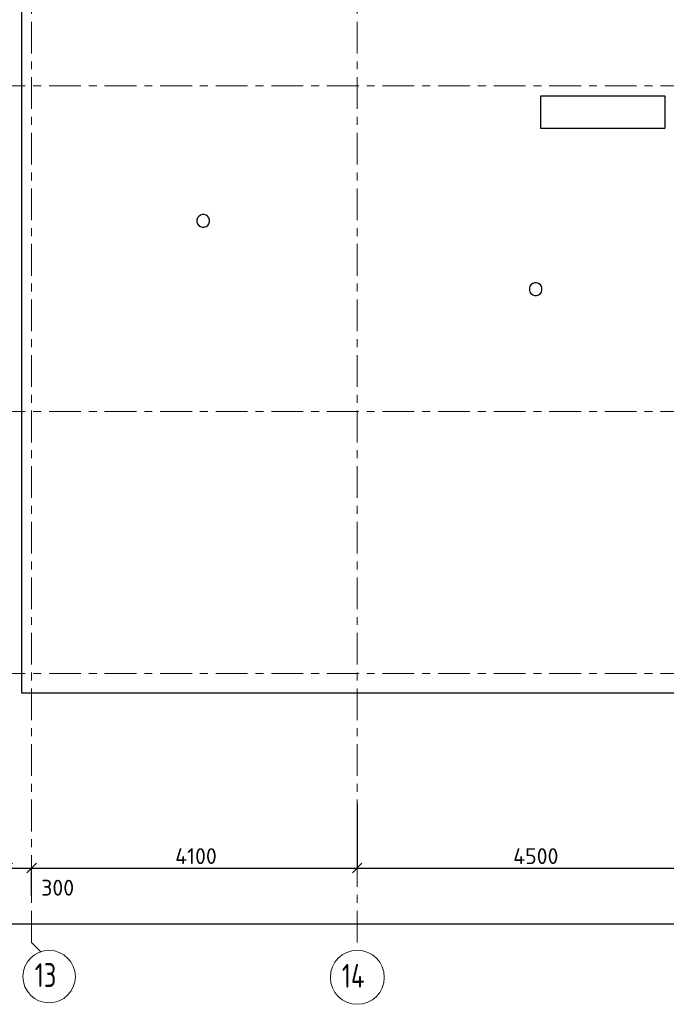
# Model space of a CAD drawing. Header units: metres. Extents: x -38 to 114, y -15 to 21.
# Tile 6 of 244: x 33 to 41, y -4 to 8. Entities that reach past the tile are written whole.
import ezdxf

# ---------------------------------------------------------------- set-up
doc = ezdxf.new("R2010")
doc.units = ezdxf.units.M
doc.header["$PDMODE"] = 65
doc.linetypes.add('______11', pattern=[0.5, 0.4, -0.05, 0, -0.05])
doc.linetypes.add('______5', pattern=[1.1, 0.8, -0.1, 0.1, -0.1])
for name, color, linetype, lineweight in [('XR$2$Осевая линия (1)', 7, '______5', 13), ('XR$2$Размерная линия (1)', 7, 'Continuous', 13), ('XR$5$Перекрытие (1)', 7, 'Continuous', 35)]:
    doc.layers.add(name, color=color, linetype=linetype, lineweight=lineweight)
doc.styles.add('ISOCPEUR', font='txt')
doc.dimstyles.new('DIMSTYLE_3', dxfattribs={"dimtxt": 0.2, "dimasz": 0.2, "dimexe": 0, "dimexo": 0, "dimgap": 0.1, "dimtad": 2, "dimdec": 0, "dimlfac": 1000, "dimrnd": 5, "dimzin": 12, "dimdsep": 46, "dimtxsty": 'ISOCPEUR', "dimblk1": 'ALL_ML_STRICH', "dimblk2": 'ALL_ML_STRICH', "dimsah": 1, "dimcen": 0, "dimclrd": 7, "dimclre": 256, "dimclrt": 7, "dimadec": 0, "dimazin": 0, "dimtfac": 1, "dimtdec": 0, "dimtix": 1, "dimtmove": 2, "dimatfit": 3, "dimfxl": 0, "dimtzin": 0, "dimlwd": 0, "dimlwe": -3, "dimarcsym": 0})
doc.dimstyles.new('DIMSTYLE_4', dxfattribs={"dimtxt": 0.2, "dimasz": 0.2, "dimexe": 0, "dimexo": 0, "dimgap": 0.1, "dimtad": 0, "dimdec": 0, "dimlfac": 1000, "dimrnd": 5, "dimzin": 12, "dimdsep": 46, "dimtxsty": 'ISOCPEUR', "dimblk1": 'ALL_ML_STRICH', "dimblk2": 'ALL_ML_STRICH', "dimsah": 1, "dimcen": 0, "dimclrd": 7, "dimclre": 256, "dimclrt": 7, "dimadec": 0, "dimazin": 0, "dimtfac": 1, "dimtdec": 0, "dimtix": 1, "dimtmove": 2, "dimatfit": 3, "dimfxl": 0, "dimtvp": 1.2, "dimtzin": 0, "dimlwd": 0, "dimlwe": -3, "dimarcsym": 0})

# ---------------------------------------------------------------- blocks, each defined once
blk = doc.blocks.new('ALL_ML_STRICH')
at = {"color": 0, "linetype": 'ByBlock', "lineweight": -2}
for p, q in [((-1, 0), (0.5, 0)), ((-0.3, -0.3), (0.3, 0.3)), ((0, -0.5), (0, 0.5))]:
    blk.add_line(p, q, dxfattribs=at)
blk = doc.blocks.new('*D12')
at = {"layer": 'DEFPOINTS', "color": 7, "linetype": 'Continuous', "lineweight": 13, "transparency": 33554687}
for p in [(0.5, -3.103), (0.5, -3.156), (61.6, -3.14)]:
    blk.add_point(p, dxfattribs=at)
at = {"layer": 'XR$2$Размерная линия (1)', "color": 9, "linetype": 'Continuous', "lineweight": -2, "true_color": 0xc7c7c7, "transparency": 33554687}
for p, q in [((0.5, -3.123), (0.5, -3.156)), ((61.6, -3.156), (61.6, -3.156))]:
    blk.add_line(p, q, dxfattribs=at)
at = {"layer": 'XR$2$Размерная линия (1)', "color": 7, "linetype": 'Continuous', "lineweight": -2, "transparency": 33554687}
blk.add_line((0.5, -3.156), (61.6, -3.156), dxfattribs=at)
at = {"layer": 'XR$2$Размерная линия (1)', "color": 7, "linetype": 'Continuous', "lineweight": 13, "transparency": 33554687, "xscale": 0.2, "yscale": 0.2, "zscale": 0.2, "rotation": 180}
blk.add_blockref('ALL_ML_STRICH', (0.5, -3.156), dxfattribs=at)
at = {"layer": 'XR$2$Размерная линия (1)', "color": 7, "linetype": 'Continuous', "lineweight": 13, "transparency": 33554687, "xscale": 0.2, "yscale": 0.2, "zscale": 0.2}
blk.add_blockref('ALL_ML_STRICH', (61.6, -3.156), dxfattribs=at)
at = {"layer": 'XR$2$Размерная линия (1)', "color": 7, "linetype": 'Continuous', "lineweight": 13, "transparency": 33554687, "insert": (31.1, -3.006), "char_height": 0.2, "width": 1, "attachment_point": 5, "style": 'ISOCPEUR'}
blk.add_mtext('\\A1;{61100}', dxfattribs=at)
blk = doc.blocks.new('*D20')
at = {"layer": 'DEFPOINTS', "color": 7, "linetype": 'Continuous', "lineweight": 13, "transparency": 33554687}
for p in [(32.55, -2.452), (32.55, -2.802), (32.85, -2.818)]:
    blk.add_point(p, dxfattribs=at)
at = {"layer": 'XR$2$Размерная линия (1)', "color": 9, "linetype": 'Continuous', "lineweight": -2, "true_color": 0xc7c7c7, "transparency": 33554687}
for p, q in [((32.55, -2.782), (32.55, -2.452)), ((32.85, -2.798), (32.85, -2.452))]:
    blk.add_line(p, q, dxfattribs=at)
at = {"layer": 'XR$2$Размерная линия (1)', "color": 7, "linetype": 'Continuous', "lineweight": -2, "transparency": 33554687}
blk.add_line((32.55, -2.452), (32.85, -2.452), dxfattribs=at)
at = {"layer": 'XR$2$Размерная линия (1)', "color": 7, "linetype": 'Continuous', "lineweight": 13, "transparency": 33554687, "xscale": 0.2, "yscale": 0.2, "zscale": 0.2, "rotation": 180}
blk.add_blockref('ALL_ML_STRICH', (32.55, -2.452), dxfattribs=at)
at = {"layer": 'XR$2$Размерная линия (1)', "color": 7, "linetype": 'Continuous', "lineweight": 13, "transparency": 33554687, "xscale": 0.2, "yscale": 0.2, "zscale": 0.2}
blk.add_blockref('ALL_ML_STRICH', (32.85, -2.452), dxfattribs=at)
at = {"layer": 'XR$2$Размерная линия (1)', "color": 7, "linetype": 'Continuous', "lineweight": 13, "transparency": 33554687, "insert": (33.178, -2.7), "char_height": 0.2, "width": 0.6, "attachment_point": 5, "style": 'ISOCPEUR'}
blk.add_mtext('\\A1;{300}', dxfattribs=at)
blk = doc.blocks.new('*D21')
at = {"layer": 'DEFPOINTS', "color": 7, "linetype": 'Continuous', "lineweight": 13, "transparency": 33554687}
for p in [(36.95, -1.617), (32.85, -2.452), (32.85, -2.818)]:
    blk.add_point(p, dxfattribs=at)
at = {"layer": 'XR$2$Размерная линия (1)', "color": 9, "linetype": 'Continuous', "lineweight": -2, "true_color": 0xc7c7c7, "transparency": 33554687}
for p, q in [((36.95, -1.637), (36.95, -2.452)), ((32.85, -2.798), (32.85, -2.452))]:
    blk.add_line(p, q, dxfattribs=at)
at = {"layer": 'XR$2$Размерная линия (1)', "color": 7, "linetype": 'Continuous', "lineweight": -2, "transparency": 33554687}
blk.add_line((32.85, -2.452), (36.95, -2.452), dxfattribs=at)
at = {"layer": 'XR$2$Размерная линия (1)', "color": 7, "linetype": 'Continuous', "lineweight": 13, "transparency": 33554687, "xscale": 0.2, "yscale": 0.2, "zscale": 0.2, "rotation": 180}
blk.add_blockref('ALL_ML_STRICH', (32.85, -2.452), dxfattribs=at)
at = {"layer": 'XR$2$Размерная линия (1)', "color": 7, "linetype": 'Continuous', "lineweight": 13, "transparency": 33554687, "xscale": 0.2, "yscale": 0.2, "zscale": 0.2}
blk.add_blockref('ALL_ML_STRICH', (36.95, -2.452), dxfattribs=at)
at = {"layer": 'XR$2$Размерная линия (1)', "color": 7, "linetype": 'Continuous', "lineweight": 13, "transparency": 33554687, "insert": (34.92, -2.302), "char_height": 0.2, "width": 0.8, "attachment_point": 5, "style": 'ISOCPEUR'}
blk.add_mtext('\\A1;{4100}', dxfattribs=at)
blk = doc.blocks.new('*D22')
at = {"layer": 'DEFPOINTS', "color": 7, "linetype": 'Continuous', "lineweight": 13, "transparency": 33554687}
for p in [(41.45, -1.575), (36.95, -1.617), (36.95, -2.452)]:
    blk.add_point(p, dxfattribs=at)
at = {"layer": 'XR$2$Размерная линия (1)', "color": 9, "linetype": 'Continuous', "lineweight": -2, "true_color": 0xc7c7c7, "transparency": 33554687}
for p, q in [((41.45, -1.595), (41.45, -2.452)), ((36.95, -1.637), (36.95, -2.452))]:
    blk.add_line(p, q, dxfattribs=at)
at = {"layer": 'XR$2$Размерная линия (1)', "color": 7, "linetype": 'Continuous', "lineweight": -2, "transparency": 33554687}
blk.add_line((36.95, -2.452), (41.45, -2.452), dxfattribs=at)
at = {"layer": 'XR$2$Размерная линия (1)', "color": 7, "linetype": 'Continuous', "lineweight": 13, "transparency": 33554687, "xscale": 0.2, "yscale": 0.2, "zscale": 0.2, "rotation": 180}
blk.add_blockref('ALL_ML_STRICH', (36.95, -2.452), dxfattribs=at)
at = {"layer": 'XR$2$Размерная линия (1)', "color": 7, "linetype": 'Continuous', "lineweight": 13, "transparency": 33554687, "xscale": 0.2, "yscale": 0.2, "zscale": 0.2}
blk.add_blockref('ALL_ML_STRICH', (41.45, -2.452), dxfattribs=at)
at = {"layer": 'XR$2$Размерная линия (1)', "color": 7, "linetype": 'Continuous', "lineweight": 13, "transparency": 33554687, "insert": (39.2, -2.302), "char_height": 0.2, "width": 0.8, "attachment_point": 5, "style": 'ISOCPEUR'}
blk.add_mtext('\\A1;{4500}', dxfattribs=at)

msp = doc.modelspace()

# ---------------------------------------------------------------- linework, layer by layer
at = {"layer": 'XR$2$Осевая линия (1)', "color": 253, "linetype": '______11', "lineweight": 13, "true_color": 0xa0a0a0, "transparency": 33554687}
for p, q in [((32.85, -3.39), (32.85, 19.78)), ((36.95, -3.39), (36.95, 8.76)), ((-2.63, 7.4), (62.6, 7.4)), ((-2.63, 3.3), (62.6, 3.3)), ((-2.63, 0), (62.6, 0)), ((32.85, -3.39), (32.9702, -3.5102))]:
    msp.add_line(p, q, dxfattribs=at)
at = {"layer": 'XR$2$Осевая линия (1)', "color": 7, "linetype": 'Continuous', "lineweight": 13, "transparency": 33554687}
for centre, radius in [((33.0704, -3.8199), 0.3304), ((36.9521, -3.8291), 0.3396)]:
    msp.add_circle(centre, radius, dxfattribs=at)
at = {"layer": 'XR$5$Перекрытие (1)', "color": 7, "linetype": 'Continuous', "lineweight": 25, "transparency": 33554687}
for p, q in [((32.725, -0.2498), (32.725, 16.4002)), ((39.26, 7.2702), (39.26, 6.8702)), ((40.83, 7.2702), (39.26, 7.2702)), ((40.83, 6.8702), (40.83, 7.2702)), ((39.26, 6.8702), (40.83, 6.8702)), ((34.9403, 5.7369), (34.9325, 5.7129)), ((34.9325, 5.7129), (34.9325, 5.6876)), ((34.9551, 5.7573), (34.9403, 5.7369)), ((34.9755, 5.7721), (34.9551, 5.7573)), ((34.9995, 5.7799), (34.9755, 5.7721)), ((35.0248, 5.7799), (34.9995, 5.7799)), ((35.0488, 5.7721), (35.0248, 5.7799)), ((35.0692, 5.7573), (35.0488, 5.7721)), ((35.084, 5.7369), (35.0692, 5.7573)), ((35.0918, 5.7129), (35.084, 5.7369)), ((35.0918, 5.6876), (35.0918, 5.7129)), ((34.9325, 5.6876), (34.9403, 5.6636)), ((34.9403, 5.6636), (34.9551, 5.6432)), ((34.9551, 5.6432), (34.9755, 5.6284)), ((34.9755, 5.6284), (34.9995, 5.6206)), ((34.9995, 5.6206), (35.0248, 5.6206)), ((35.0248, 5.6206), (35.0488, 5.6284)), ((35.0488, 5.6284), (35.0692, 5.6432)), ((35.0692, 5.6432), (35.084, 5.6636)), ((35.084, 5.6636), (35.0918, 5.6876)), ((39.1262, 4.8766), (39.1184, 4.8526)), ((39.1184, 4.8526), (39.1184, 4.8273)), ((39.141, 4.897), (39.1262, 4.8766)), ((39.1614, 4.9118), (39.141, 4.897)), ((39.1854, 4.9196), (39.1614, 4.9118)), ((39.2106, 4.9196), (39.1854, 4.9196)), ((39.2346, 4.9118), (39.2106, 4.9196)), ((39.2551, 4.897), (39.2346, 4.9118)), ((39.2699, 4.8766), (39.2551, 4.897)), ((39.2777, 4.8526), (39.2699, 4.8766)), ((39.2777, 4.8273), (39.2777, 4.8526)), ((39.1184, 4.8273), (39.1262, 4.8033)), ((39.1262, 4.8033), (39.141, 4.7829)), ((39.141, 4.7829), (39.1614, 4.7681)), ((39.1614, 4.7681), (39.1854, 4.7603)), ((39.1854, 4.7603), (39.2106, 4.7603)), ((39.2106, 4.7603), (39.2346, 4.7681)), ((39.2346, 4.7681), (39.2551, 4.7829)), ((39.2551, 4.7829), (39.2699, 4.8033)), ((39.2699, 4.8033), (39.2777, 4.8273)), ((41.35, -0.2498), (32.725, -0.2498))]:
    msp.add_line(p, q, dxfattribs=at)

# ---------------------------------------------------------------- texts
at = {"layer": 'XR$2$Осевая линия (1)', "color": 7, "linetype": 'Continuous', "lineweight": 13, "transparency": 33554687, "char_height": 0.3, "attachment_point": 7, "style": 'ISOCPEUR'}
for s, insert, width in [('\\W0.75;13', (32.8904, -3.9504), 0.472281), ('\\W0.76;14', (36.7571, -3.9596), 0.504562)]:
    msp.add_mtext(s, dxfattribs=dict(at, insert=insert, width=width))

# ---------------------------------------------------------------- dimensions: what is measured, and where the dimension line sits
at = {"layer": 'XR$2$Размерная линия (1)', "color": 7, "linetype": 'Continuous', "lineweight": 13, "transparency": 33554687}
for base, p1, p2, dimstyle, picture, middle in [((41.45, -2.452), (36.95, -1.6372), (41.45, -1.5948), 'DIMSTYLE_3', '*D22', (39.2, -2.302)), ((36.95, -2.452), (32.85, -2.7982), (36.95, -1.6372), 'DIMSTYLE_3', '*D21', (34.92, -2.302)), ((32.85, -2.452), (32.55, -2.7816), (32.85, -2.7982), 'DIMSTYLE_4', '*D20', (33.1784, -2.6996)), ((61.6, -3.1563), (0.5, -3.1233), (61.6, -3.1563), 'DIMSTYLE_3', '*D12', (31.1, -3.0063))]:
    dim = msp.add_linear_dim(base=base, p1=p1, p2=p2, dimstyle=dimstyle, override={"dimpost": '<>', "dimclrd": 7, "dimclre": 9, "dimclrt": 7, "dimlwd": 0, "dimlwe": 65533}, dxfattribs=at)
    dim.commit()
    dim.dimension.update_dxf_attribs({"geometry": picture, "text_midpoint": middle, "dimtype": 160})

doc.saveas('drawing.dxf')
